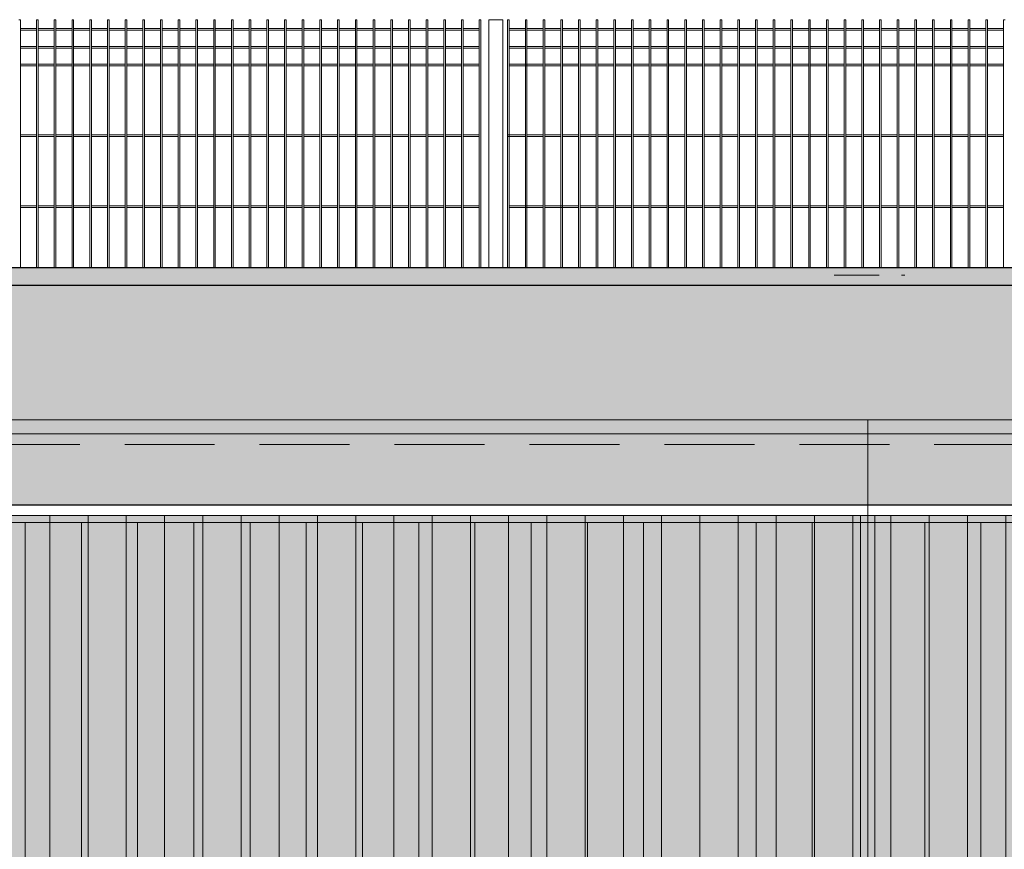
# Model space of a CAD drawing. Header units: millimetres. Extents: x 14041 to 23361, y -6349 to 12956.
# Tile 69 of 106: x 21399 to 21677, y 3842 to 4076. Entities that reach past the tile are written whole.
import ezdxf

# ---------------------------------------------------------------- set-up
doc = ezdxf.new("R2010")
doc.units = ezdxf.units.MM
doc.linetypes.add('DASHED', pattern=[19.05, 12.7, -6.35])
doc.linetypes.add('KRESKOWA', pattern=[19.05, 12.7, -6.35])
for name, color, linetype, lineweight in [('A-ogrodzenie', 6, 'Continuous', 9), ('A-wyburzenia', 92, 'DASHED', 5), ('A-wypełnienie', 252, 'Continuous', 9), ('E-obrys', 7, 'Continuous', 9)]:
    doc.layers.add(name, color=color, linetype=linetype, lineweight=lineweight)

msp = doc.modelspace()

# ---------------------------------------------------------------- hatches: boundary and pattern name
at = {"layer": 'A-wypełnienie', "lineweight": 15, "ltscale": 2, "transparency": 33554687}
h = msp.add_hatch(color=252, dxfattribs=at)
h.dxf.hatch_style = 1
h.paths.add_polyline_path([(19674.41, 4006.13), (19627.53, 4006.13), (19627.54, 4001.13), (19628.04, 4001.13), (22273.54, 4001.13), (22273.54, 4006.13), (19835.04, 4006.13), (19723.52, 4006.13)])
h = msp.add_hatch(color=253, dxfattribs=at)
h.dxf.hatch_style = 1
h.paths.add_polyline_path([(19988.04, 3659.13), (19988.04, 3939.18), (19658.04, 3939.18), (19658.04, 3959.18), (19658.04, 3963.18), (20903.04, 3963.18), (20903.04, 3939.18), (20588.04, 3936.18), (20588.04, 3659.13), (20943.62, 3659.13), (20943.62, 3871.13), (21183.62, 3871.13), (21183.62, 3659.13), (21338.04, 3659.13), (21338.04, 3936.18), (21033.04, 3939.18), (21033.04, 3963.18), (22243.04, 3963.18), (22243.04, 3939.18), (22223.04, 3936.18), (22223.04, 3659.13), (22273.04, 3659.13), (22273.04, 4001.13), (19628.04, 4001.13), (19628.04, 3659.13), (19678.04, 3659.13), (19678.04, 3936.18), (19828.04, 3936.18), (19828.04, 3659.13)])
h = msp.add_hatch(color=252, dxfattribs=at)
h.dxf.hatch_style = 1
h.paths.add_polyline_path([(21033.04, 3963.18), (22243.04, 3963.18), (22243.04, 3939.18), (21033.04, 3939.18)])
at = {"layer": 'A-wypełnienie', "ltscale": 10, "transparency": 33554687}
h = msp.add_hatch(dxfattribs=at)
h.set_pattern_fill('ANSI31', color=253, scale=3.4, angle=45)
h.set_pattern_definition([(90, (1350, 0), (-10.795, 7e-16), [])])
h.paths.add_polyline_path([(21338.04, 3936.18), (21938.04, 3936.18), (21938.04, 3661.13), (21338.04, 3661.13)])
at = {"layer": 'A-wypełnienie', "lineweight": 15, "ltscale": 2, "transparency": 33554687}
h = msp.add_hatch(color=252, dxfattribs=at)
h.dxf.hatch_style = 1
h.paths.add_polyline_path([(21338.04, 3936.18), (21948.04, 3936.18), (21948.04, 3661.13), (21338.04, 3661.13)])
at = {"layer": 'E-obrys', "lineweight": 15, "ltscale": 2, "transparency": 33554687}
h = msp.add_hatch(dxfattribs=at)
h.set_pattern_fill('ANSI31', scale=5, angle=45)
h.set_pattern_definition([(90, (1350, 0), (-15.875, 1e-15), [])])
h.paths.add_polyline_path([(21636.04, 3663.13), (21636.04, 3934.18), (21340.04, 3934.18), (21340.04, 3663.13)])
h.paths.add_polyline_path([(21468.54, 3696.08), (21517.54, 3696.08), (21517.54, 3682.08), (21468.54, 3682.08)], flags=16)
edge = h.paths.add_edge_path(flags=16)
edge.add_spline(control_points=[(21624.56, 3765.48), (21625.17, 3765.48), (21625.78, 3765.48), (21626.39, 3765.48)], knot_values=[0, 0, 0, 0, 1, 1, 1, 1], degree=3, periodic=0)
edge.add_line((21626.39, 3765.48), (21629.99, 3765.9))
edge.add_line((21630.03, 3765.52), (21627.43, 3765.22))
edge.add_line((21627.43, 3765.22), (21627.43, 3756.45))
edge.add_arc((21626.73, 3756.45), 0.45, 270, 360, ccw=False)
edge.add_line((21626.73, 3756), (21624.23, 3756))
edge.add_arc((21624.23, 3756.45), 0.7, 180, 270, ccw=False)
edge.add_line((21623.53, 3756.45), (21623.53, 3765.22))
edge.add_line((21623.53, 3765.22), (21620.92, 3765.52))
edge.add_line((21620.96, 3765.9), (21624.56, 3765.48))
edge = h.paths.add_edge_path(flags=16)
edge.add_line((21620.92, 3767.27), (21623.53, 3767.57))
edge.add_line((21623.53, 3767.57), (21623.53, 3768.85))
edge.add_arc((21624.23, 3768.85), 0.45, 90, 180, ccw=False)
edge.add_line((21624.23, 3769.3), (21626.73, 3769.3))
edge.add_arc((21626.73, 3768.85), 0.45, 0, 90, ccw=False)
edge.add_line((21627.43, 3768.85), (21627.43, 3767.57))
edge.add_line((21627.43, 3767.57), (21630.03, 3767.27))
edge.add_line((21629.99, 3766.9), (21626.39, 3767.31))
edge.add_spline(control_points=[(21626.39, 3767.31), (21625.78, 3767.31), (21625.17, 3767.31), (21624.56, 3767.31)], knot_values=[0, 0, 0, 0, 1, 1, 1, 1], degree=3, periodic=0)
edge.add_line((21624.56, 3767.31), (21620.96, 3766.9))
h.paths.add_polyline_path([(21625.9, 3768.3, 1), (21625.05, 3768.3, 1)], flags=16)
h.paths.add_polyline_path([(21470.54, 3694.08), (21515.54, 3694.08), (21515.54, 3684.08), (21470.54, 3684.08)], flags=0)
h.paths.add_polyline_path([(21625.9, 3757, 1), (21625.05, 3757, 1)], flags=0)
h.paths.add_polyline_path([(21626.03, 3758.45, -1), (21624.93, 3758.45), (21624.98, 3759.71, -0.67573), (21625.59, 3761.29, -0.668109), (21626.03, 3759.68)], flags=0)
h = msp.add_hatch(dxfattribs=at)
h.set_pattern_fill('ANSI31', scale=5, angle=45)
h.set_pattern_definition([(90, (1350, 0), (-15.875, 1e-15), [])])
h.paths.add_polyline_path([(21742.04, 3663.13), (21742.04, 3836.18), (21828.04, 3836.18), (21828.04, 3663.13), (21936.04, 3663.13), (21936.04, 3934.18), (21640.04, 3934.18), (21640.04, 3663.13)])

# ---------------------------------------------------------------- linework, layer by layer
at = {"layer": 'A-ogrodzenie', "color": 96, "true_color": 0x036808}
for p, q in [((21398.37, 4076.18), (21398.83, 4076.18)), ((21398.83, 4006.13), (21398.83, 4076.18)), ((21403.37, 4006.13), (21403.37, 4076.18)), ((21403.37, 4076.18), (21403.83, 4076.18)), ((21403.83, 4006.13), (21403.83, 4076.18)), ((21408.37, 4006.13), (21408.37, 4076.18)), ((21408.37, 4076.18), (21408.83, 4076.18)), ((21408.83, 4006.13), (21408.83, 4076.18)), ((21413.37, 4006.13), (21413.37, 4076.18)), ((21413.37, 4076.18), (21413.83, 4076.18)), ((21413.83, 4006.13), (21413.83, 4076.18)), ((21418.37, 4006.13), (21418.37, 4076.18)), ((21418.37, 4076.18), (21418.83, 4076.18)), ((21418.83, 4006.13), (21418.83, 4076.18)), ((21423.37, 4006.13), (21423.37, 4076.18)), ((21423.37, 4076.18), (21423.83, 4076.18)), ((21423.83, 4006.13), (21423.83, 4076.18)), ((21428.37, 4006.13), (21428.37, 4076.18)), ((21428.37, 4076.18), (21428.83, 4076.18)), ((21428.83, 4006.13), (21428.83, 4076.18)), ((21433.37, 4006.13), (21433.37, 4076.18)), ((21433.37, 4076.18), (21433.83, 4076.18)), ((21433.37, 4076.18), (21433.83, 4076.18)), ((21433.83, 4006.13), (21433.83, 4076.18)), ((21438.37, 4006.13), (21438.37, 4076.18)), ((21438.83, 4076.18), (21438.37, 4076.18)), ((21438.83, 4006.13), (21438.83, 4076.18)), ((21443.37, 4006.13), (21443.37, 4076.18)), ((21443.37, 4076.18), (21443.83, 4076.18)), ((21443.83, 4006.13), (21443.83, 4076.18)), ((21448.37, 4006.13), (21448.37, 4076.18)), ((21448.37, 4076.18), (21448.83, 4076.18)), ((21448.83, 4006.13), (21448.83, 4076.18)), ((21453.37, 4006.13), (21453.37, 4076.18)), ((21453.37, 4076.18), (21453.83, 4076.18)), ((21453.83, 4006.13), (21453.83, 4076.18)), ((21458.37, 4006.13), (21458.37, 4076.18)), ((21458.37, 4076.18), (21458.83, 4076.18)), ((21458.83, 4006.13), (21458.83, 4076.18)), ((21463.37, 4006.13), (21463.37, 4076.18)), ((21463.37, 4076.18), (21463.83, 4076.18)), ((21463.83, 4006.13), (21463.83, 4076.18)), ((21468.37, 4006.13), (21468.37, 4076.18)), ((21468.37, 4076.18), (21468.83, 4076.18)), ((21468.83, 4006.13), (21468.83, 4076.18)), ((21473.37, 4006.13), (21473.37, 4076.18)), ((21473.37, 4076.18), (21473.83, 4076.18)), ((21473.83, 4006.13), (21473.83, 4076.18)), ((21478.37, 4006.13), (21478.37, 4076.18)), ((21478.37, 4076.18), (21478.83, 4076.18)), ((21478.83, 4006.13), (21478.83, 4076.18)), ((21483.37, 4006.13), (21483.37, 4076.18)), ((21483.37, 4076.18), (21483.83, 4076.18)), ((21483.83, 4006.13), (21483.83, 4076.18)), ((21488.37, 4006.13), (21488.37, 4076.18)), ((21488.37, 4076.18), (21488.83, 4076.18)), ((21488.83, 4006.13), (21488.83, 4076.18)), ((21493.37, 4006.13), (21493.37, 4076.18)), ((21493.37, 4076.18), (21493.83, 4076.18)), ((21493.83, 4006.13), (21493.83, 4076.18)), ((21498.37, 4006.13), (21498.37, 4076.18)), ((21498.37, 4076.18), (21498.83, 4076.18)), ((21498.83, 4006.13), (21498.83, 4076.18)), ((21503.37, 4006.13), (21503.37, 4076.18)), ((21503.37, 4076.18), (21503.83, 4076.18)), ((21503.83, 4006.13), (21503.83, 4076.18)), ((21508.37, 4006.13), (21508.37, 4076.18)), ((21508.37, 4076.18), (21508.83, 4076.18)), ((21508.83, 4006.13), (21508.83, 4076.18)), ((21513.37, 4006.13), (21513.37, 4076.18)), ((21513.37, 4076.18), (21513.83, 4076.18)), ((21513.83, 4006.13), (21513.83, 4076.18)), ((21518.37, 4006.13), (21518.37, 4076.18)), ((21518.37, 4076.18), (21518.83, 4076.18)), ((21518.83, 4006.13), (21518.83, 4076.18)), ((21523.37, 4006.13), (21523.37, 4076.18)), ((21523.37, 4076.18), (21523.83, 4076.18)), ((21523.83, 4006.13), (21523.83, 4076.18)), ((21528.37, 4006.13), (21528.37, 4076.18)), ((21528.37, 4076.18), (21528.83, 4076.18)), ((21528.83, 4006.13), (21528.83, 4076.18)), ((21531.04, 4076.18), (21531.04, 4006.13)), ((21531.04, 4076.18), (21535.04, 4076.18)), ((21535.04, 4076.18), (21535.04, 4006.13)), ((21536.37, 4006.13), (21536.37, 4076.18)), ((21536.37, 4076.18), (21536.83, 4076.18)), ((21536.37, 4076.18), (21536.83, 4076.18)), ((21536.83, 4006.13), (21536.83, 4076.18)), ((21541.37, 4006.13), (21541.37, 4076.18)), ((21541.37, 4076.18), (21541.83, 4076.18)), ((21541.83, 4006.13), (21541.83, 4076.18)), ((21546.37, 4006.13), (21546.37, 4076.18)), ((21546.37, 4076.18), (21546.83, 4076.18)), ((21546.83, 4006.13), (21546.83, 4076.18)), ((21551.37, 4006.13), (21551.37, 4076.18)), ((21551.37, 4076.18), (21551.83, 4076.18)), ((21551.83, 4006.13), (21551.83, 4076.18)), ((21556.37, 4006.13), (21556.37, 4076.18)), ((21556.37, 4076.18), (21556.83, 4076.18)), ((21556.83, 4006.13), (21556.83, 4076.18)), ((21561.37, 4006.13), (21561.37, 4076.18)), ((21561.37, 4076.18), (21561.83, 4076.18)), ((21561.83, 4006.13), (21561.83, 4076.18)), ((21566.37, 4006.13), (21566.37, 4076.18)), ((21566.37, 4076.18), (21566.83, 4076.18)), ((21566.83, 4006.13), (21566.83, 4076.18)), ((21571.37, 4006.13), (21571.37, 4076.18)), ((21571.37, 4076.18), (21571.83, 4076.18)), ((21571.83, 4006.13), (21571.83, 4076.18)), ((21576.37, 4006.13), (21576.37, 4076.18)), ((21576.37, 4076.18), (21576.83, 4076.18)), ((21576.83, 4006.13), (21576.83, 4076.18)), ((21581.37, 4006.13), (21581.37, 4076.18)), ((21581.37, 4076.18), (21581.83, 4076.18)), ((21581.83, 4006.13), (21581.83, 4076.18)), ((21586.37, 4006.13), (21586.37, 4076.18)), ((21586.37, 4076.18), (21586.83, 4076.18)), ((21586.83, 4006.13), (21586.83, 4076.18)), ((21591.37, 4006.13), (21591.37, 4076.18)), ((21591.37, 4076.18), (21591.83, 4076.18)), ((21591.83, 4006.13), (21591.83, 4076.18)), ((21596.37, 4006.13), (21596.37, 4076.18)), ((21596.37, 4076.18), (21596.83, 4076.18)), ((21596.83, 4006.13), (21596.83, 4076.18)), ((21601.37, 4006.13), (21601.37, 4076.18)), ((21601.37, 4076.18), (21601.83, 4076.18)), ((21601.83, 4006.13), (21601.83, 4076.18)), ((21606.37, 4006.13), (21606.37, 4076.18)), ((21606.37, 4076.18), (21606.83, 4076.18)), ((21606.83, 4006.13), (21606.83, 4076.18)), ((21611.37, 4006.13), (21611.37, 4076.18)), ((21611.37, 4076.18), (21611.83, 4076.18)), ((21611.83, 4006.13), (21611.83, 4076.18)), ((21616.37, 4006.13), (21616.37, 4076.18)), ((21616.37, 4076.18), (21616.83, 4076.18)), ((21616.83, 4006.13), (21616.83, 4076.18)), ((21621.37, 4006.13), (21621.37, 4076.18)), ((21621.37, 4076.18), (21621.83, 4076.18)), ((21621.83, 4006.13), (21621.83, 4076.18)), ((21626.37, 4006.13), (21626.37, 4076.18)), ((21626.37, 4076.18), (21626.83, 4076.18)), ((21626.83, 4006.13), (21626.83, 4076.18)), ((21631.37, 4006.13), (21631.37, 4076.18)), ((21631.37, 4076.18), (21631.83, 4076.18)), ((21631.83, 4006.13), (21631.83, 4076.18)), ((21636.37, 4006.13), (21636.37, 4076.18)), ((21636.37, 4076.18), (21636.83, 4076.18)), ((21636.83, 4006.13), (21636.83, 4076.18)), ((21641.37, 4006.13), (21641.37, 4076.18)), ((21641.37, 4076.18), (21641.83, 4076.18)), ((21641.83, 4006.13), (21641.83, 4076.18)), ((21646.37, 4006.13), (21646.37, 4076.18)), ((21646.37, 4076.18), (21646.83, 4076.18)), ((21646.83, 4006.13), (21646.83, 4076.18)), ((21651.37, 4006.13), (21651.37, 4076.18)), ((21651.37, 4076.18), (21651.83, 4076.18)), ((21651.83, 4006.13), (21651.83, 4076.18)), ((21656.37, 4006.13), (21656.37, 4076.18)), ((21656.37, 4076.18), (21656.83, 4076.18)), ((21656.83, 4006.13), (21656.83, 4076.18)), ((21661.37, 4006.13), (21661.37, 4076.18)), ((21661.37, 4076.18), (21661.83, 4076.18)), ((21661.83, 4006.13), (21661.83, 4076.18)), ((21666.37, 4006.13), (21666.37, 4076.18)), ((21666.37, 4076.18), (21666.83, 4076.18)), ((21666.83, 4006.13), (21666.83, 4076.18)), ((21671.37, 4006.13), (21671.37, 4076.18)), ((21671.37, 4076.18), (21671.83, 4076.18)), ((21671.83, 4006.13), (21671.83, 4076.18)), ((21676.37, 4006.13), (21676.37, 4076.18)), ((21676.37, 4076.18), (21676.83, 4076.18)), ((21398.83, 4073.65), (21403.37, 4073.65)), ((21398.83, 4073.18), (21403.37, 4073.18)), ((21403.83, 4073.65), (21408.37, 4073.65)), ((21403.83, 4073.18), (21408.37, 4073.18)), ((21408.83, 4073.65), (21413.37, 4073.65)), ((21408.83, 4073.18), (21413.37, 4073.18)), ((21413.83, 4073.65), (21418.37, 4073.65)), ((21413.83, 4073.18), (21418.37, 4073.18)), ((21418.83, 4073.65), (21423.37, 4073.65)), ((21418.83, 4073.18), (21423.37, 4073.18)), ((21423.83, 4073.65), (21428.37, 4073.65)), ((21423.83, 4073.18), (21428.37, 4073.18)), ((21428.83, 4073.65), (21433.37, 4073.65)), ((21428.83, 4073.18), (21433.37, 4073.18)), ((21433.83, 4073.65), (21438.37, 4073.65)), ((21433.83, 4073.18), (21438.37, 4073.18)), ((21438.83, 4073.65), (21443.37, 4073.65)), ((21438.83, 4073.18), (21443.37, 4073.18)), ((21443.83, 4073.65), (21448.37, 4073.65)), ((21443.83, 4073.18), (21448.37, 4073.18)), ((21448.83, 4073.65), (21453.37, 4073.65)), ((21448.83, 4073.18), (21453.37, 4073.18)), ((21453.83, 4073.65), (21458.37, 4073.65)), ((21453.83, 4073.18), (21458.37, 4073.18)), ((21458.83, 4073.65), (21463.37, 4073.65)), ((21458.83, 4073.18), (21463.37, 4073.18)), ((21463.83, 4073.65), (21468.37, 4073.65)), ((21463.83, 4073.18), (21468.37, 4073.18)), ((21468.83, 4073.65), (21473.37, 4073.65)), ((21468.83, 4073.18), (21473.37, 4073.18)), ((21473.83, 4073.65), (21478.37, 4073.65)), ((21473.83, 4073.18), (21478.37, 4073.18)), ((21478.83, 4073.65), (21483.37, 4073.65)), ((21478.83, 4073.18), (21483.37, 4073.18)), ((21483.83, 4073.65), (21488.37, 4073.65)), ((21483.83, 4073.18), (21488.37, 4073.18)), ((21488.83, 4073.65), (21493.37, 4073.65)), ((21488.83, 4073.18), (21493.37, 4073.18)), ((21493.83, 4073.65), (21498.37, 4073.65)), ((21493.83, 4073.18), (21498.37, 4073.18)), ((21498.83, 4073.65), (21503.37, 4073.65)), ((21498.83, 4073.18), (21503.37, 4073.18)), ((21503.83, 4073.65), (21508.37, 4073.65)), ((21503.83, 4073.18), (21508.37, 4073.18)), ((21508.83, 4073.65), (21513.37, 4073.65)), ((21508.83, 4073.18), (21513.37, 4073.18)), ((21513.83, 4073.65), (21518.37, 4073.65)), ((21513.83, 4073.18), (21518.37, 4073.18)), ((21518.83, 4073.65), (21523.37, 4073.65)), ((21518.83, 4073.18), (21523.37, 4073.18)), ((21523.83, 4073.65), (21528.37, 4073.65)), ((21523.83, 4073.18), (21528.37, 4073.18)), ((21536.83, 4073.65), (21541.37, 4073.65)), ((21536.83, 4073.18), (21541.37, 4073.18)), ((21541.83, 4073.65), (21546.37, 4073.65)), ((21541.83, 4073.18), (21546.37, 4073.18)), ((21546.83, 4073.65), (21551.37, 4073.65)), ((21546.83, 4073.18), (21551.37, 4073.18)), ((21551.83, 4073.65), (21556.37, 4073.65)), ((21551.83, 4073.18), (21556.37, 4073.18)), ((21556.83, 4073.65), (21561.37, 4073.65)), ((21556.83, 4073.18), (21561.37, 4073.18)), ((21561.83, 4073.65), (21566.37, 4073.65)), ((21561.83, 4073.18), (21566.37, 4073.18)), ((21566.83, 4073.65), (21571.37, 4073.65)), ((21566.83, 4073.18), (21571.37, 4073.18)), ((21571.83, 4073.65), (21576.37, 4073.65)), ((21571.83, 4073.18), (21576.37, 4073.18)), ((21576.83, 4073.65), (21581.37, 4073.65)), ((21576.83, 4073.18), (21581.37, 4073.18)), ((21581.83, 4073.65), (21586.37, 4073.65)), ((21581.83, 4073.18), (21586.37, 4073.18)), ((21586.83, 4073.65), (21591.37, 4073.65)), ((21586.83, 4073.18), (21591.37, 4073.18)), ((21591.83, 4073.65), (21596.37, 4073.65)), ((21591.83, 4073.18), (21596.37, 4073.18)), ((21596.83, 4073.65), (21601.37, 4073.65)), ((21596.83, 4073.18), (21601.37, 4073.18)), ((21601.83, 4073.65), (21606.37, 4073.65)), ((21601.83, 4073.18), (21606.37, 4073.18)), ((21606.83, 4073.65), (21611.37, 4073.65)), ((21606.83, 4073.18), (21611.37, 4073.18)), ((21611.83, 4073.65), (21616.37, 4073.65)), ((21611.83, 4073.18), (21616.37, 4073.18)), ((21616.83, 4073.65), (21621.37, 4073.65)), ((21616.83, 4073.18), (21621.37, 4073.18)), ((21621.83, 4073.65), (21626.37, 4073.65)), ((21621.83, 4073.18), (21626.37, 4073.18)), ((21626.83, 4073.65), (21631.37, 4073.65)), ((21626.83, 4073.18), (21631.37, 4073.18)), ((21631.83, 4073.65), (21636.37, 4073.65)), ((21631.83, 4073.18), (21636.37, 4073.18)), ((21636.83, 4073.65), (21641.37, 4073.65)), ((21636.83, 4073.18), (21641.37, 4073.18)), ((21641.83, 4073.65), (21646.37, 4073.65)), ((21641.83, 4073.18), (21646.37, 4073.18)), ((21646.83, 4073.65), (21651.37, 4073.65)), ((21646.83, 4073.18), (21651.37, 4073.18)), ((21651.83, 4073.65), (21656.37, 4073.65)), ((21651.83, 4073.18), (21656.37, 4073.18)), ((21656.83, 4073.65), (21661.37, 4073.65)), ((21656.83, 4073.18), (21661.37, 4073.18)), ((21661.83, 4073.65), (21666.37, 4073.65)), ((21661.83, 4073.18), (21666.37, 4073.18)), ((21666.83, 4073.65), (21671.37, 4073.65)), ((21666.83, 4073.18), (21671.37, 4073.18)), ((21671.83, 4073.65), (21676.37, 4073.65)), ((21671.83, 4073.18), (21676.37, 4073.18)), ((21398.83, 4068.65), (21403.37, 4068.65)), ((21398.83, 4068.18), (21403.37, 4068.18)), ((21403.83, 4068.65), (21408.37, 4068.65)), ((21403.83, 4068.18), (21408.37, 4068.18)), ((21408.83, 4068.65), (21413.37, 4068.65)), ((21408.83, 4068.18), (21413.37, 4068.18)), ((21413.83, 4068.65), (21418.37, 4068.65)), ((21413.83, 4068.18), (21418.37, 4068.18)), ((21418.83, 4068.65), (21423.37, 4068.65)), ((21418.83, 4068.18), (21423.37, 4068.18)), ((21423.83, 4068.65), (21428.37, 4068.65)), ((21423.83, 4068.18), (21428.37, 4068.18)), ((21428.83, 4068.65), (21433.37, 4068.65)), ((21428.83, 4068.18), (21433.37, 4068.18)), ((21433.83, 4068.65), (21438.37, 4068.65)), ((21433.83, 4068.18), (21438.37, 4068.18)), ((21438.83, 4068.65), (21443.37, 4068.65)), ((21438.83, 4068.18), (21443.37, 4068.18)), ((21443.83, 4068.65), (21448.37, 4068.65)), ((21443.83, 4068.18), (21448.37, 4068.18)), ((21448.83, 4068.65), (21453.37, 4068.65)), ((21448.83, 4068.18), (21453.37, 4068.18)), ((21453.83, 4068.65), (21458.37, 4068.65)), ((21453.83, 4068.18), (21458.37, 4068.18)), ((21458.83, 4068.65), (21463.37, 4068.65)), ((21458.83, 4068.18), (21463.37, 4068.18)), ((21463.83, 4068.65), (21468.37, 4068.65)), ((21463.83, 4068.18), (21468.37, 4068.18)), ((21468.83, 4068.65), (21473.37, 4068.65)), ((21468.83, 4068.18), (21473.37, 4068.18)), ((21473.83, 4068.65), (21478.37, 4068.65)), ((21473.83, 4068.18), (21478.37, 4068.18)), ((21478.83, 4068.65), (21483.37, 4068.65)), ((21478.83, 4068.18), (21483.37, 4068.18)), ((21483.83, 4068.65), (21488.37, 4068.65)), ((21483.83, 4068.18), (21488.37, 4068.18)), ((21488.83, 4068.65), (21493.37, 4068.65)), ((21488.83, 4068.18), (21493.37, 4068.18)), ((21493.83, 4068.65), (21498.37, 4068.65)), ((21493.83, 4068.18), (21498.37, 4068.18)), ((21498.83, 4068.65), (21503.37, 4068.65)), ((21498.83, 4068.18), (21503.37, 4068.18)), ((21503.83, 4068.65), (21508.37, 4068.65)), ((21503.83, 4068.18), (21508.37, 4068.18)), ((21508.83, 4068.65), (21513.37, 4068.65)), ((21508.83, 4068.18), (21513.37, 4068.18)), ((21513.83, 4068.65), (21518.37, 4068.65)), ((21513.83, 4068.18), (21518.37, 4068.18)), ((21518.83, 4068.65), (21523.37, 4068.65)), ((21518.83, 4068.18), (21523.37, 4068.18)), ((21523.83, 4068.65), (21528.37, 4068.65)), ((21523.83, 4068.18), (21528.37, 4068.18)), ((21536.83, 4068.65), (21541.37, 4068.65)), ((21536.83, 4068.18), (21541.37, 4068.18)), ((21541.83, 4068.65), (21546.37, 4068.65)), ((21541.83, 4068.18), (21546.37, 4068.18)), ((21546.83, 4068.65), (21551.37, 4068.65)), ((21546.83, 4068.18), (21551.37, 4068.18)), ((21551.83, 4068.65), (21556.37, 4068.65)), ((21551.83, 4068.18), (21556.37, 4068.18)), ((21556.83, 4068.65), (21561.37, 4068.65)), ((21556.83, 4068.18), (21561.37, 4068.18)), ((21561.83, 4068.65), (21566.37, 4068.65)), ((21561.83, 4068.18), (21566.37, 4068.18)), ((21566.83, 4068.65), (21571.37, 4068.65)), ((21566.83, 4068.18), (21571.37, 4068.18)), ((21571.83, 4068.65), (21576.37, 4068.65)), ((21571.83, 4068.18), (21576.37, 4068.18)), ((21576.83, 4068.65), (21581.37, 4068.65)), ((21576.83, 4068.18), (21581.37, 4068.18)), ((21581.83, 4068.65), (21586.37, 4068.65)), ((21581.83, 4068.18), (21586.37, 4068.18)), ((21586.83, 4068.65), (21591.37, 4068.65)), ((21586.83, 4068.18), (21591.37, 4068.18)), ((21591.83, 4068.65), (21596.37, 4068.65)), ((21591.83, 4068.18), (21596.37, 4068.18)), ((21596.83, 4068.65), (21601.37, 4068.65)), ((21596.83, 4068.18), (21601.37, 4068.18)), ((21601.83, 4068.65), (21606.37, 4068.65)), ((21601.83, 4068.18), (21606.37, 4068.18)), ((21606.83, 4068.65), (21611.37, 4068.65)), ((21606.83, 4068.18), (21611.37, 4068.18)), ((21611.83, 4068.65), (21616.37, 4068.65)), ((21611.83, 4068.18), (21616.37, 4068.18)), ((21616.83, 4068.65), (21621.37, 4068.65)), ((21616.83, 4068.18), (21621.37, 4068.18)), ((21621.83, 4068.65), (21626.37, 4068.65)), ((21621.83, 4068.18), (21626.37, 4068.18)), ((21626.83, 4068.65), (21631.37, 4068.65)), ((21626.83, 4068.18), (21631.37, 4068.18)), ((21631.83, 4068.65), (21636.37, 4068.65)), ((21631.83, 4068.18), (21636.37, 4068.18)), ((21636.83, 4068.65), (21641.37, 4068.65)), ((21636.83, 4068.18), (21641.37, 4068.18)), ((21641.83, 4068.65), (21646.37, 4068.65)), ((21641.83, 4068.18), (21646.37, 4068.18)), ((21646.83, 4068.65), (21651.37, 4068.65)), ((21646.83, 4068.18), (21651.37, 4068.18)), ((21651.83, 4068.65), (21656.37, 4068.65)), ((21651.83, 4068.18), (21656.37, 4068.18)), ((21656.83, 4068.65), (21661.37, 4068.65)), ((21656.83, 4068.18), (21661.37, 4068.18)), ((21661.83, 4068.65), (21666.37, 4068.65)), ((21661.83, 4068.18), (21666.37, 4068.18)), ((21666.83, 4068.65), (21671.37, 4068.65)), ((21666.83, 4068.18), (21671.37, 4068.18)), ((21671.83, 4068.65), (21676.37, 4068.65)), ((21671.83, 4068.18), (21676.37, 4068.18)), ((21398.83, 4063.65), (21403.37, 4063.65)), ((21398.83, 4063.18), (21403.37, 4063.18)), ((21403.83, 4063.65), (21408.37, 4063.65)), ((21403.83, 4063.18), (21408.37, 4063.18)), ((21408.83, 4063.65), (21413.37, 4063.65)), ((21408.83, 4063.18), (21413.37, 4063.18)), ((21413.83, 4063.65), (21418.37, 4063.65)), ((21413.83, 4063.18), (21418.37, 4063.18)), ((21418.83, 4063.65), (21423.37, 4063.65)), ((21418.83, 4063.18), (21423.37, 4063.18)), ((21423.83, 4063.65), (21428.37, 4063.65)), ((21423.83, 4063.18), (21428.37, 4063.18)), ((21428.83, 4063.65), (21433.37, 4063.65)), ((21428.83, 4063.18), (21433.37, 4063.18)), ((21433.83, 4063.65), (21438.37, 4063.65)), ((21433.83, 4063.18), (21438.37, 4063.18)), ((21438.83, 4063.65), (21443.37, 4063.65)), ((21438.83, 4063.18), (21443.37, 4063.18)), ((21443.83, 4063.65), (21448.37, 4063.65)), ((21443.83, 4063.18), (21448.37, 4063.18)), ((21448.83, 4063.65), (21453.37, 4063.65)), ((21448.83, 4063.18), (21453.37, 4063.18)), ((21453.83, 4063.65), (21458.37, 4063.65)), ((21453.83, 4063.18), (21458.37, 4063.18)), ((21458.83, 4063.65), (21463.37, 4063.65)), ((21458.83, 4063.18), (21463.37, 4063.18)), ((21463.83, 4063.65), (21468.37, 4063.65)), ((21463.83, 4063.18), (21468.37, 4063.18)), ((21468.83, 4063.65), (21473.37, 4063.65)), ((21468.83, 4063.18), (21473.37, 4063.18)), ((21473.83, 4063.65), (21478.37, 4063.65)), ((21473.83, 4063.18), (21478.37, 4063.18)), ((21478.83, 4063.65), (21483.37, 4063.65)), ((21478.83, 4063.18), (21483.37, 4063.18)), ((21483.83, 4063.65), (21488.37, 4063.65)), ((21483.83, 4063.18), (21488.37, 4063.18)), ((21488.83, 4063.65), (21493.37, 4063.65)), ((21488.83, 4063.18), (21493.37, 4063.18)), ((21493.83, 4063.65), (21498.37, 4063.65)), ((21493.83, 4063.18), (21498.37, 4063.18)), ((21498.83, 4063.65), (21503.37, 4063.65)), ((21498.83, 4063.18), (21503.37, 4063.18)), ((21503.83, 4063.65), (21508.37, 4063.65)), ((21503.83, 4063.18), (21508.37, 4063.18)), ((21508.83, 4063.65), (21513.37, 4063.65)), ((21508.83, 4063.18), (21513.37, 4063.18)), ((21513.83, 4063.65), (21518.37, 4063.65)), ((21513.83, 4063.18), (21518.37, 4063.18)), ((21518.83, 4063.65), (21523.37, 4063.65)), ((21518.83, 4063.18), (21523.37, 4063.18)), ((21523.83, 4063.65), (21528.37, 4063.65)), ((21523.83, 4063.18), (21528.37, 4063.18)), ((21536.83, 4063.65), (21541.83, 4063.65)), ((21536.83, 4063.18), (21541.83, 4063.18)), ((21541.83, 4063.65), (21546.37, 4063.65)), ((21541.83, 4063.18), (21546.37, 4063.18)), ((21546.83, 4063.65), (21551.37, 4063.65)), ((21546.83, 4063.18), (21551.37, 4063.18)), ((21551.83, 4063.65), (21556.37, 4063.65)), ((21551.83, 4063.18), (21556.37, 4063.18)), ((21556.83, 4063.65), (21561.37, 4063.65)), ((21556.83, 4063.18), (21561.37, 4063.18)), ((21561.83, 4063.65), (21566.37, 4063.65)), ((21561.83, 4063.18), (21566.37, 4063.18)), ((21566.83, 4063.65), (21571.37, 4063.65)), ((21566.83, 4063.18), (21571.37, 4063.18)), ((21571.83, 4063.65), (21576.37, 4063.65)), ((21571.83, 4063.18), (21576.37, 4063.18)), ((21576.83, 4063.65), (21581.37, 4063.65)), ((21576.83, 4063.18), (21581.37, 4063.18)), ((21581.83, 4063.65), (21586.37, 4063.65)), ((21581.83, 4063.18), (21586.37, 4063.18)), ((21586.83, 4063.65), (21591.37, 4063.65)), ((21586.83, 4063.18), (21591.37, 4063.18)), ((21591.83, 4063.65), (21596.37, 4063.65)), ((21591.83, 4063.18), (21596.37, 4063.18)), ((21596.83, 4063.65), (21601.37, 4063.65)), ((21596.83, 4063.18), (21601.37, 4063.18)), ((21601.83, 4063.65), (21606.37, 4063.65)), ((21601.83, 4063.18), (21606.37, 4063.18)), ((21606.83, 4063.65), (21611.37, 4063.65)), ((21606.83, 4063.18), (21611.37, 4063.18)), ((21611.83, 4063.65), (21616.37, 4063.65)), ((21611.83, 4063.18), (21616.37, 4063.18)), ((21616.83, 4063.65), (21621.37, 4063.65)), ((21616.83, 4063.18), (21621.37, 4063.18)), ((21621.83, 4063.65), (21626.37, 4063.65)), ((21621.83, 4063.18), (21626.37, 4063.18)), ((21626.83, 4063.65), (21631.37, 4063.65)), ((21626.83, 4063.18), (21631.37, 4063.18)), ((21631.83, 4063.65), (21636.37, 4063.65)), ((21631.83, 4063.18), (21636.37, 4063.18)), ((21636.83, 4063.65), (21641.37, 4063.65)), ((21636.83, 4063.18), (21641.37, 4063.18)), ((21641.83, 4063.65), (21646.37, 4063.65)), ((21641.83, 4063.18), (21646.37, 4063.18)), ((21646.83, 4063.65), (21651.37, 4063.65)), ((21646.83, 4063.18), (21651.37, 4063.18)), ((21651.83, 4063.65), (21656.37, 4063.65)), ((21651.83, 4063.18), (21656.37, 4063.18)), ((21656.83, 4063.65), (21661.37, 4063.65)), ((21656.83, 4063.18), (21661.37, 4063.18)), ((21661.83, 4063.65), (21666.37, 4063.65)), ((21661.83, 4063.18), (21666.37, 4063.18)), ((21666.83, 4063.65), (21671.37, 4063.65)), ((21666.83, 4063.18), (21671.37, 4063.18)), ((21671.83, 4063.65), (21676.37, 4063.65)), ((21671.83, 4063.18), (21676.37, 4063.18)), ((21398.83, 4043.65), (21403.37, 4043.65)), ((21398.83, 4043.18), (21403.37, 4043.18)), ((21403.83, 4043.65), (21408.37, 4043.65)), ((21403.83, 4043.18), (21408.37, 4043.18)), ((21408.83, 4043.65), (21413.37, 4043.65)), ((21408.83, 4043.18), (21413.37, 4043.18)), ((21413.83, 4043.65), (21418.37, 4043.65)), ((21413.83, 4043.18), (21418.37, 4043.18)), ((21418.83, 4043.65), (21423.37, 4043.65)), ((21418.83, 4043.18), (21423.37, 4043.18)), ((21423.83, 4043.65), (21428.37, 4043.65)), ((21423.83, 4043.18), (21428.37, 4043.18)), ((21428.83, 4043.65), (21433.37, 4043.65)), ((21428.83, 4043.18), (21433.37, 4043.18)), ((21433.83, 4043.65), (21438.37, 4043.65)), ((21433.83, 4043.18), (21438.37, 4043.18)), ((21438.83, 4043.65), (21443.37, 4043.65)), ((21438.83, 4043.18), (21443.37, 4043.18)), ((21443.83, 4043.65), (21448.37, 4043.65)), ((21443.83, 4043.18), (21448.37, 4043.18)), ((21448.83, 4043.65), (21453.37, 4043.65)), ((21448.83, 4043.18), (21453.37, 4043.18)), ((21453.83, 4043.65), (21458.37, 4043.65)), ((21453.83, 4043.18), (21458.37, 4043.18)), ((21458.83, 4043.65), (21463.37, 4043.65)), ((21458.83, 4043.18), (21463.37, 4043.18)), ((21463.83, 4043.65), (21468.37, 4043.65)), ((21463.83, 4043.18), (21468.37, 4043.18)), ((21468.83, 4043.65), (21473.37, 4043.65)), ((21468.83, 4043.18), (21473.37, 4043.18)), ((21473.83, 4043.65), (21478.37, 4043.65)), ((21473.83, 4043.18), (21478.37, 4043.18)), ((21478.83, 4043.65), (21483.37, 4043.65)), ((21478.83, 4043.18), (21483.37, 4043.18)), ((21483.83, 4043.65), (21488.37, 4043.65)), ((21483.83, 4043.18), (21488.37, 4043.18)), ((21488.83, 4043.65), (21493.37, 4043.65)), ((21488.83, 4043.18), (21493.37, 4043.18)), ((21493.83, 4043.65), (21498.37, 4043.65)), ((21493.83, 4043.18), (21498.37, 4043.18)), ((21498.83, 4043.65), (21503.37, 4043.65)), ((21498.83, 4043.18), (21503.37, 4043.18)), ((21503.83, 4043.65), (21508.37, 4043.65)), ((21503.83, 4043.18), (21508.37, 4043.18)), ((21508.83, 4043.65), (21513.37, 4043.65)), ((21508.83, 4043.18), (21513.37, 4043.18)), ((21513.83, 4043.65), (21518.37, 4043.65)), ((21513.83, 4043.18), (21518.37, 4043.18)), ((21518.83, 4043.65), (21523.37, 4043.65)), ((21518.83, 4043.18), (21523.37, 4043.18)), ((21523.83, 4043.65), (21528.37, 4043.65)), ((21523.83, 4043.18), (21528.37, 4043.18)), ((21536.37, 4043.65), (21541.37, 4043.65)), ((21536.37, 4043.18), (21541.37, 4043.18)), ((21541.83, 4043.65), (21546.37, 4043.65)), ((21541.83, 4043.18), (21546.37, 4043.18)), ((21546.83, 4043.65), (21551.37, 4043.65)), ((21546.83, 4043.18), (21551.37, 4043.18)), ((21551.83, 4043.65), (21556.37, 4043.65)), ((21551.83, 4043.18), (21556.37, 4043.18)), ((21556.83, 4043.65), (21561.37, 4043.65)), ((21556.83, 4043.18), (21561.37, 4043.18)), ((21561.83, 4043.65), (21566.37, 4043.65)), ((21561.83, 4043.18), (21566.37, 4043.18)), ((21566.83, 4043.65), (21571.37, 4043.65)), ((21566.83, 4043.18), (21571.37, 4043.18)), ((21571.83, 4043.65), (21576.37, 4043.65)), ((21571.83, 4043.18), (21576.37, 4043.18)), ((21576.83, 4043.65), (21581.37, 4043.65)), ((21576.83, 4043.18), (21581.37, 4043.18)), ((21581.83, 4043.65), (21586.37, 4043.65)), ((21581.83, 4043.18), (21586.37, 4043.18)), ((21586.83, 4043.65), (21591.37, 4043.65)), ((21586.83, 4043.18), (21591.37, 4043.18)), ((21591.83, 4043.65), (21596.37, 4043.65)), ((21591.83, 4043.18), (21596.37, 4043.18)), ((21596.83, 4043.65), (21601.37, 4043.65)), ((21596.83, 4043.18), (21601.37, 4043.18)), ((21601.83, 4043.65), (21606.37, 4043.65)), ((21601.83, 4043.18), (21606.37, 4043.18)), ((21606.83, 4043.65), (21611.37, 4043.65)), ((21606.83, 4043.18), (21611.37, 4043.18)), ((21611.83, 4043.65), (21616.37, 4043.65)), ((21611.83, 4043.18), (21616.37, 4043.18)), ((21616.83, 4043.65), (21621.37, 4043.65)), ((21616.83, 4043.18), (21621.37, 4043.18)), ((21621.83, 4043.65), (21626.37, 4043.65)), ((21621.83, 4043.18), (21626.37, 4043.18)), ((21626.83, 4043.65), (21631.37, 4043.65)), ((21626.83, 4043.18), (21631.37, 4043.18)), ((21631.83, 4043.65), (21636.37, 4043.65)), ((21631.83, 4043.18), (21636.37, 4043.18)), ((21636.83, 4043.65), (21641.37, 4043.65)), ((21636.83, 4043.18), (21641.37, 4043.18)), ((21641.83, 4043.65), (21646.37, 4043.65)), ((21641.83, 4043.18), (21646.37, 4043.18)), ((21646.83, 4043.65), (21651.37, 4043.65)), ((21646.83, 4043.18), (21651.37, 4043.18)), ((21651.83, 4043.65), (21656.37, 4043.65)), ((21651.83, 4043.18), (21656.37, 4043.18)), ((21656.83, 4043.65), (21661.37, 4043.65)), ((21656.83, 4043.18), (21661.37, 4043.18)), ((21661.83, 4043.65), (21666.37, 4043.65)), ((21661.83, 4043.18), (21666.37, 4043.18)), ((21666.83, 4043.65), (21671.37, 4043.65)), ((21666.83, 4043.18), (21671.37, 4043.18)), ((21671.83, 4043.65), (21676.37, 4043.65)), ((21671.83, 4043.18), (21676.37, 4043.18)), ((21398.83, 4023.65), (21403.37, 4023.65)), ((21398.83, 4023.18), (21403.37, 4023.18)), ((21403.83, 4023.65), (21408.37, 4023.65)), ((21403.83, 4023.18), (21408.37, 4023.18)), ((21408.83, 4023.65), (21413.37, 4023.65)), ((21408.83, 4023.18), (21413.37, 4023.18)), ((21413.83, 4023.65), (21418.37, 4023.65)), ((21413.83, 4023.18), (21418.37, 4023.18)), ((21418.83, 4023.65), (21423.37, 4023.65)), ((21418.83, 4023.18), (21423.37, 4023.18)), ((21423.83, 4023.65), (21428.37, 4023.65)), ((21423.83, 4023.18), (21428.37, 4023.18)), ((21428.83, 4023.65), (21433.37, 4023.65)), ((21428.83, 4023.18), (21433.37, 4023.18)), ((21433.83, 4023.65), (21438.37, 4023.65)), ((21433.83, 4023.18), (21438.37, 4023.18)), ((21438.83, 4023.65), (21443.37, 4023.65)), ((21438.83, 4023.18), (21443.37, 4023.18)), ((21443.83, 4023.65), (21448.37, 4023.65)), ((21443.83, 4023.18), (21448.37, 4023.18)), ((21448.83, 4023.65), (21453.37, 4023.65)), ((21448.83, 4023.18), (21453.37, 4023.18)), ((21453.83, 4023.65), (21458.37, 4023.65)), ((21453.83, 4023.18), (21458.37, 4023.18)), ((21458.83, 4023.65), (21463.37, 4023.65)), ((21458.83, 4023.18), (21463.37, 4023.18)), ((21463.83, 4023.65), (21468.37, 4023.65)), ((21463.83, 4023.18), (21468.37, 4023.18)), ((21468.83, 4023.65), (21473.37, 4023.65)), ((21468.83, 4023.18), (21473.37, 4023.18)), ((21473.83, 4023.65), (21478.37, 4023.65)), ((21473.83, 4023.18), (21478.37, 4023.18)), ((21478.83, 4023.65), (21483.37, 4023.65)), ((21478.83, 4023.18), (21483.37, 4023.18)), ((21483.83, 4023.65), (21488.37, 4023.65)), ((21483.83, 4023.18), (21488.37, 4023.18)), ((21488.83, 4023.65), (21493.37, 4023.65)), ((21488.83, 4023.18), (21493.37, 4023.18)), ((21493.83, 4023.65), (21498.37, 4023.65)), ((21493.83, 4023.18), (21498.37, 4023.18)), ((21498.83, 4023.65), (21503.37, 4023.65)), ((21498.83, 4023.18), (21503.37, 4023.18)), ((21503.83, 4023.65), (21508.37, 4023.65)), ((21503.83, 4023.18), (21508.37, 4023.18)), ((21508.83, 4023.65), (21513.37, 4023.65)), ((21508.83, 4023.18), (21513.37, 4023.18)), ((21513.83, 4023.65), (21518.37, 4023.65)), ((21513.83, 4023.18), (21518.37, 4023.18)), ((21518.83, 4023.65), (21523.37, 4023.65)), ((21518.83, 4023.18), (21523.37, 4023.18)), ((21523.83, 4023.65), (21528.37, 4023.65)), ((21523.83, 4023.18), (21528.37, 4023.18)), ((21536.83, 4023.65), (21541.83, 4023.65)), ((21536.83, 4023.18), (21541.83, 4023.18)), ((21541.83, 4023.65), (21546.37, 4023.65)), ((21541.83, 4023.18), (21546.37, 4023.18)), ((21546.83, 4023.65), (21551.83, 4023.65)), ((21546.83, 4023.18), (21551.83, 4023.18)), ((21551.83, 4023.65), (21556.37, 4023.65)), ((21551.83, 4023.18), (21556.37, 4023.18)), ((21556.83, 4023.65), (21561.37, 4023.65)), ((21556.83, 4023.18), (21561.37, 4023.18)), ((21561.83, 4023.65), (21566.37, 4023.65)), ((21561.83, 4023.18), (21566.37, 4023.18)), ((21566.83, 4023.65), (21571.37, 4023.65)), ((21566.83, 4023.18), (21571.37, 4023.18)), ((21571.83, 4023.65), (21576.37, 4023.65)), ((21571.83, 4023.18), (21576.37, 4023.18)), ((21576.83, 4023.65), (21581.37, 4023.65)), ((21576.83, 4023.18), (21581.37, 4023.18)), ((21581.83, 4023.65), (21586.37, 4023.65)), ((21581.83, 4023.18), (21586.37, 4023.18)), ((21586.83, 4023.65), (21591.37, 4023.65)), ((21586.83, 4023.18), (21591.37, 4023.18)), ((21591.83, 4023.65), (21596.37, 4023.65)), ((21591.83, 4023.18), (21596.37, 4023.18)), ((21596.83, 4023.65), (21601.37, 4023.65)), ((21596.83, 4023.18), (21601.37, 4023.18)), ((21601.83, 4023.65), (21606.37, 4023.65)), ((21601.83, 4023.18), (21606.37, 4023.18)), ((21606.83, 4023.65), (21611.37, 4023.65)), ((21606.83, 4023.18), (21611.37, 4023.18)), ((21611.83, 4023.65), (21616.37, 4023.65)), ((21611.83, 4023.18), (21616.37, 4023.18)), ((21616.83, 4023.65), (21621.37, 4023.65)), ((21616.83, 4023.18), (21621.37, 4023.18)), ((21621.83, 4023.65), (21626.37, 4023.65)), ((21621.83, 4023.18), (21626.37, 4023.18)), ((21626.83, 4023.65), (21631.37, 4023.65)), ((21626.83, 4023.18), (21631.37, 4023.18)), ((21631.83, 4023.65), (21636.37, 4023.65)), ((21631.83, 4023.18), (21636.37, 4023.18)), ((21636.83, 4023.65), (21641.37, 4023.65)), ((21636.83, 4023.18), (21641.37, 4023.18)), ((21641.83, 4023.65), (21646.37, 4023.65)), ((21641.83, 4023.18), (21646.37, 4023.18)), ((21646.83, 4023.65), (21651.37, 4023.65)), ((21646.83, 4023.18), (21651.37, 4023.18)), ((21651.83, 4023.65), (21656.37, 4023.65)), ((21651.83, 4023.18), (21656.37, 4023.18)), ((21656.83, 4023.65), (21661.37, 4023.65)), ((21656.83, 4023.18), (21661.37, 4023.18)), ((21661.83, 4023.65), (21666.37, 4023.65)), ((21661.83, 4023.18), (21666.37, 4023.18)), ((21666.83, 4023.65), (21671.37, 4023.65)), ((21666.83, 4023.18), (21671.37, 4023.18)), ((21671.83, 4023.65), (21676.37, 4023.65)), ((21671.83, 4023.18), (21676.37, 4023.18))]:
    msp.add_line(p, q, dxfattribs=at)
at = {"layer": 'A-wyburzenia'}
msp.add_lwpolyline([(21628.54, 4004.05), (21648.54, 4004.05)], dxfattribs=at)
at = {"layer": 'A-wypełnienie', "color": 6, "lineweight": 15, "ltscale": 2}
msp.add_line((21638.04, 3936.18), (21638.04, 3963.18), dxfattribs=at)
at = {"layer": 'E-obrys', "lineweight": 30}
for p, q in [((22273.54, 4006.13), (19627.53, 4006.13)), ((22273.54, 4001.13), (19627.54, 4001.13)), ((21033.04, 3939.18), (22243.04, 3939.18))]:
    msp.add_line(p, q, dxfattribs=at)
at = {"layer": 'E-obrys', "ltscale": 2}
for p, q in [((21033.04, 3963.18), (22243.04, 3963.18)), ((21033.04, 3959.18), (22243.04, 3959.18)), ((21636.04, 3936.18), (21636.04, 3661.13)), ((21638.04, 3936.18), (21638.04, 3661.13)), ((21640.04, 3936.18), (21640.04, 3661.13))]:
    msp.add_line(p, q, dxfattribs=at)
at = {"layer": 'E-obrys', "linetype": 'KRESKOWA', "ltscale": 2}
for p, q in [((19828.04, 3956.18), (21948.04, 3956.18)), ((19848.04, 3936.18), (21928.04, 3936.18))]:
    msp.add_line(p, q, dxfattribs=at)
at = {"layer": 'E-obrys', "ltscale": 2}
for points in [[(21338.04, 3936.18), (21938.04, 3936.18), (21938.04, 3661.13), (21338.04, 3661.13)], [(21340.04, 3934.18), (21936.04, 3934.18), (21936.04, 3663.13), (21340.04, 3663.13)]]:
    msp.add_lwpolyline(points, close=True, dxfattribs=at)

doc.saveas('drawing.dxf')
